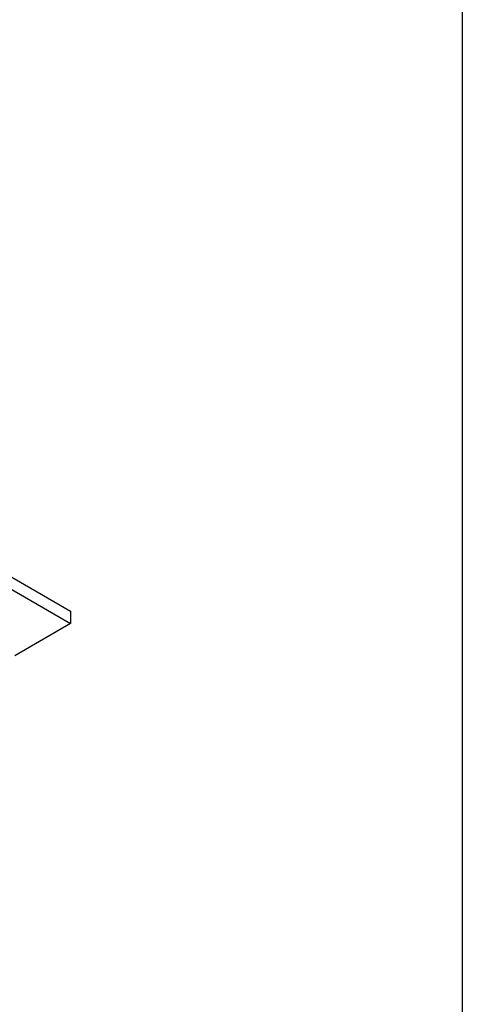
# Model space of a CAD drawing. Header units: inches. Extents: x 0 to 16.6, y 0 to 10.6.
# Tile 19 of 20: x 15.3 to 16.6, y 6.1 to 8.9. Entities that reach past the tile are written whole.
import ezdxf

# ---------------------------------------------------------------- set-up
doc = ezdxf.new("R2010")
doc.units = ezdxf.units.IN
doc.header["$LTSCALE"] = 0.5
doc.header["$MEASUREMENT"] = 0
doc.layers.add('AM_VIS', color=7, linetype='CONTINUOUS', lineweight=30)
doc.layers.add('FORMAT', color=112, linetype='CONTINUOUS')
doc.layers.add('WORK', color=253, linetype='CONTINUOUS')

# ---------------------------------------------------------------- blocks, each defined once
blk = doc.blocks.new('A$C235B51C9')
at = {"layer": 'AM_VIS', "color": 52}
for p, q in [((26.6425, 13.732), (27.0805, 13.4791)), ((26.6425, 13.6585), (27.0805, 13.4056)), ((27.0805, 13.4791), (27.0805, 13.4056)), ((27.0805, 13.4056), (26.7489, 13.2141))]:
    blk.add_line(p, q, dxfattribs=at)

msp = doc.modelspace()

# ---------------------------------------------------------------- linework, layer by layer
at = {"layer": 'FORMAT'}
msp.add_line((16.55278, 10.5716), (16.55278, 0.165), dxfattribs=at)

# ---------------------------------------------------------------- block references
at = {"layer": 'WORK', "xscale": 0.4895662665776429, "yscale": 0.4895662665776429, "zscale": 0.4895662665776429}
msp.add_blockref('A$C235B51C9', (2.15906, 0.59332), dxfattribs=at)

doc.saveas('drawing.dxf')
